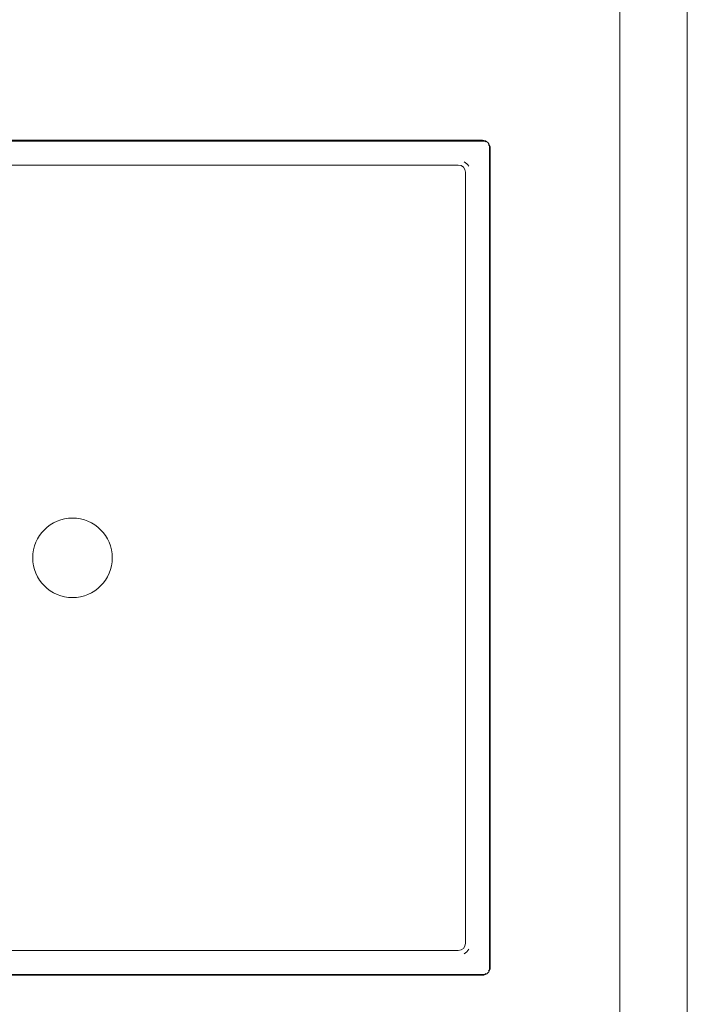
# Model space of a CAD drawing. Header units: millimetres. Extents: x -281 to 121694, y -16481 to 65128.
# Tile 244 of 256: x 21337 to 21614, y 51394 to 51803. Entities that reach past the tile are written whole.
import ezdxf

# ---------------------------------------------------------------- set-up
doc = ezdxf.new("R2010")
doc.units = ezdxf.units.MM
for name, color, linetype, lineweight in [('A--L$01A__Algemeen', 7, 'Continuous', 5), ('A--L74__VasteSanitaireVoorz', 1, 'Continuous', 5), ('A--L82__LosseGebruikersInvent', 1, 'Continuous', 5)]:
    doc.layers.add(name, color=color, linetype=linetype, lineweight=lineweight)

# ---------------------------------------------------------------- blocks, each defined once
blk = doc.blocks.new('NLRS_82_FU_UN_spoekbak_gen_kad - spoelbak dxbxh 900x1200x957-V394-L_80_ 13')
at = {"layer": 'A--L$01A__Algemeen'}
for p, q in [((-173.28, -492.32), (-173.28, -152.32)), ((173.28, -152.32), (173.28, -492.32)), ((170, -495.6), (-170, -495.6)), ((-572, -549.32), (572, -549.32)), ((0, -549.32), (-572, -549.32)), ((0, -549.32), (572, -549.32)), ((-600, -577.32), (600, -577.32))]:
    blk.add_line(p, q, dxfattribs=at)
for centre, start, end in [((-170, -492.32), 180, 270), ((170, -492.32), 270, 0)]:
    blk.add_arc(centre, 3.28, start, end, dxfattribs=at)
at = {"layer": 'A--L74__VasteSanitaireVoorz'}
for p, q in [((-173, -492.32), (-173, -152.32)), ((173, -152.32), (173, -492.32)), ((-163, -162.32), (-163, -482.32)), ((163, -482.32), (163, -162.32)), ((-160, -485.32), (160, -485.32)), ((170, -495.32), (-170, -495.32))]:
    blk.add_line(p, q, dxfattribs=at)
for centre, radius, start, end in [((0, -322.32), 16.5, 0, 180), ((0, -322.32), 16.5, 180, 360), ((-160, -482.32), 5, 210, 240), ((-160, -482.32), 3, 180, 270), ((160, -482.32), 3, 270, 0), ((160, -482.32), 5, 300, 330), ((-170, -492.32), 3, 180, 210), ((170, -492.32), 3, 330, 360), ((-170, -492.32), 3, 240, 270), ((170, -492.32), 3, 270, 300)]:
    blk.add_arc(centre, radius, start, end, dxfattribs=at)

msp = doc.modelspace()

# ---------------------------------------------------------------- block references
at = {"layer": 'A--L82__LosseGebruikersInvent', "rotation": 89.99999999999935}
msp.add_blockref('NLRS_82_FU_UN_spoekbak_gen_kad - spoelbak dxbxh 900x1200x957-V394-L_80_ 13', (21036.99, 51579.35), dxfattribs=at)

doc.saveas('drawing.dxf')
